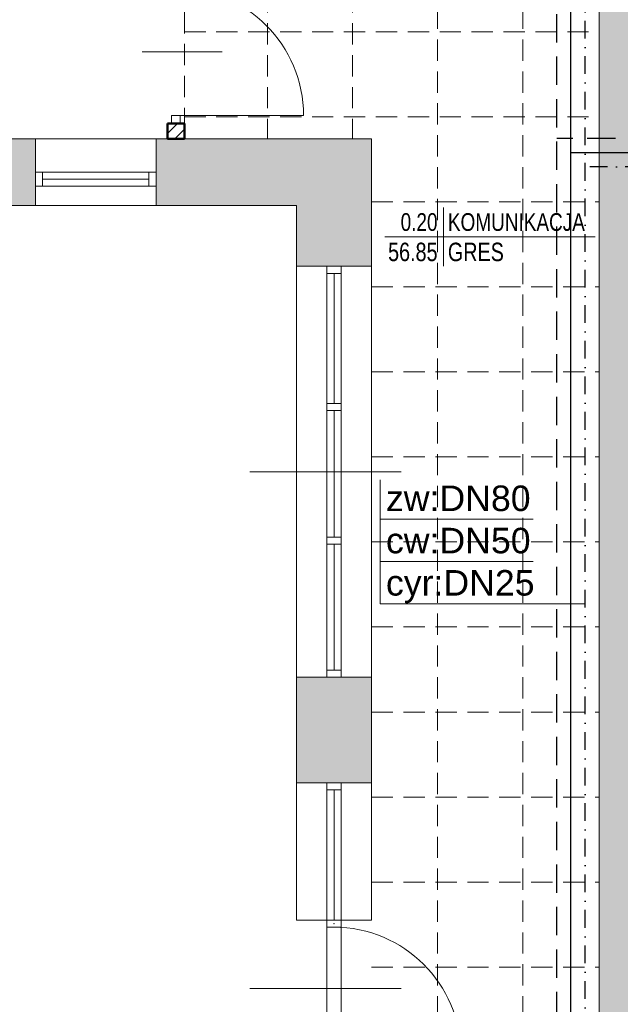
# Model space of a CAD drawing. Header units: millimetres. Extents: x -23540 to 53212, y -37964 to 41185.
# Tile 56 of 203: x -7778 to -7355, y -31093 to -30398. Entities that reach past the tile are written whole.
import ezdxf
from ezdxf.enums import TextEntityAlignment as Align

# ---------------------------------------------------------------- set-up
doc = ezdxf.new("R2010")
doc.units = ezdxf.units.MM
for name, pattern in [('DASHDOT', [1, 0.5, -0.25, 0, -0.25]), ('DASHED', [0.75, 0.5, -0.25]), ('DASHEDX2', [1.5, 1, -0.5])]:
    doc.linetypes.add(name, pattern=pattern)
doc.layers.get('0').update_dxf_attribs({"lineweight": 18})
for name, color, linetype, lineweight in [('BA_met', 7, 'Continuous', 18), ('mm_CWP', 210, 'DASHDOT', 30), ('mm_CWU', 20, 'DASHED', 30), ('mm_woda_opisy', 7, 'Continuous', 13), ('mm_ZWU', 5, 'Continuous', 30), ('PG_PRZERYWANE_ŚREDNIE', 1, 'DASHEDX2', 18), ('PG_WIDOKOWE_CIENKIE', 1, 'Continuous', 18), ('PG_ŚCIANY_DZIAŁOWE', 3, 'Continuous', 18), ('Przemek_okna', 7, 'Continuous', 18)]:
    doc.layers.add(name, color=color, linetype=linetype, lineweight=lineweight)
doc.styles.add('ROMANS', font='bikromsw.shx', dxfattribs={"width": 0.8})
doc.styles.get("Standard").update_dxf_attribs({"font": 'arial.ttf'})

# ---------------------------------------------------------------- blocks, each defined once
blk = doc.blocks.new('bikmet')
blk.add_line((0, 1.65), (0, -1.65))
at = {"style": 'ROMANS', "width": 0.8}
blk.add_attdef('NRPOM', text='', height=1, dxfattribs=at).set_placement((-0.333, 0.333), align=Align.RIGHT)
blk.add_attdef('NWAPOM', (0.25, 0.333), '', height=1, dxfattribs=at)
blk.add_attdef('RAREA', text='', height=1.042, dxfattribs=at).set_placement((-0.333, -0.333), align=Align.TOP_RIGHT)
blk.add_attdef('PODLOGA', text='', height=1.042, dxfattribs=at).set_placement((0.25, -0.333), align=Align.TOP_LEFT)

msp = doc.modelspace()

# ---------------------------------------------------------------- hatches: boundary and pattern name
at = {"layer": 'PG_ŚCIANY_DZIAŁOWE', "true_color": 0x636466, "transparency": 33554610}
h = msp.add_hatch(color=251, dxfattribs=at)
h.dxf.hatch_style = 1
h.paths.add_polyline_path([(-7362.96, -30145.22), (-7357.96, -30145.22), (-7357.96, -30150.72), (-7362.96, -30150.72)])
h.paths.add_polyline_path([(-7369.71, -30049.72), (-7346.21, -30049.72), (-7346.21, -29716.72), (-7306.21, -29716.72), (-7306.21, -29702.72), (-7265.71, -29702.72), (-7265.71, -29645.46), (-7318.71, -29645.46), (-7318.71, -29516.46), (-7369.71, -29516.46)])
h.paths.add_polyline_path([(-7346.21, -30150.72), (-7357.96, -30150.72), (-7357.96, -30145.22), (-7362.96, -30145.22), (-7362.96, -30150.72), (-7369.71, -30150.72), (-7369.71, -31104.46), (-7174.59, -31104.46), (-7174.59, -31144.22), (-7154.71, -31144.22), (-7154.71, -31327.46), (-6869.71, -31327.46), (-6869.71, -31312.46), (-7139.71, -31312.46), (-7139.71, -31104.46), (-6751.71, -31104.46), (-6751.71, -31327.46), (-6712.71, -31327.46), (-6712.71, -31330.46), (-6582.66, -31330.46), (-6543.71, -31330.46), (-6506.79, -31300.46), (-6701.21, -31300.46), (-6701.21, -31079.46), (-7346.21, -31079.46), (-7346.21, -30518.72), (-7164.71, -30518.72), (-7164.71, -30497.22), (-7346.21, -30497.22), (-7346.21, -30314.72), (-7331.21, -30314.72), (-7331.21, -30272.22), (-7346.21, -30272.22)])
h = msp.add_hatch(color=251, dxfattribs=at)
h.dxf.hatch_style = 1
h.paths.add_polyline_path([(-7767.21, -30482.46), (-7825.21, -30482.46), (-7825.21, -30529.46), (-7767.21, -30529.46)])
h = msp.add_hatch(color=251, dxfattribs=at)
h.dxf.hatch_style = 1
h.paths.add_polyline_path([(-7530.21, -30482.46), (-7682.21, -30482.46), (-7682.21, -30529.46), (-7583.21, -30529.46), (-7583.21, -30572.46), (-7530.21, -30572.46)])
h = msp.add_hatch(color=251, dxfattribs=at)
h.dxf.hatch_style = 1
h.paths.add_polyline_path([(-7530.21, -30862.46), (-7583.21, -30862.46), (-7583.21, -30936.96), (-7530.21, -30936.96)])

# ---------------------------------------------------------------- linework, layer by layer
at = {"color": 251, "lineweight": 20, "true_color": 0x636466}
for p, q in [((-7369.71, -30150.72), (-7369.71, -31104.46)), ((-7682.21, -30482.46), (-7674.21, -30482.46))]:
    msp.add_line(p, q, dxfattribs=at)
at = {"color": 251, "true_color": 0x636466, "extrusion": (0, 0, -1)}
for p, q in [((-7635.62, -30421.09), (-7692.11, -30421.09)), ((-7668.21, -30466.09), (-7578.21, -30466.09))]:
    msp.add_line(p, q, dxfattribs=at)
at = {"color": 251, "true_color": 0x636466}
for p, q in [((-7665.21, -30466.09), (-7671.21, -30466.09)), ((-7671.21, -30466.09), (-7671.21, -30471.59)), ((-7671.21, -30471.59), (-7665.21, -30471.59)), ((-7665.21, -30471.59), (-7665.21, -30466.09)), ((-7530.21, -30482.46), (-8364.21, -30482.46)), ((-7767.21, -30529.46), (-7767.21, -30482.46)), ((-7682.21, -30529.46), (-7682.21, -30482.46)), ((-7530.21, -31033.8), (-7530.21, -30482.46)), ((-7682.21, -30505.96), (-7767.21, -30505.96)), ((-7762.21, -30505.96), (-7762.21, -30515.96)), ((-7687.21, -30505.96), (-7687.21, -30515.96)), ((-7687.21, -30510.96), (-7762.21, -30510.96)), ((-7682.21, -30515.96), (-7767.21, -30515.96)), ((-7583.21, -30529.46), (-8317.21, -30529.46)), ((-7583.21, -31033.8), (-7583.21, -30529.46)), ((-7530.21, -30572.46), (-7583.21, -30572.46)), ((-7561.71, -30572.46), (-7561.71, -30862.46)), ((-7551.71, -30572.46), (-7551.71, -30862.46)), ((-7551.71, -30577.46), (-7561.71, -30577.46)), ((-7556.71, -30577.46), (-7556.71, -30669.3)), ((-7561.71, -30669.3), (-7551.71, -30669.3)), ((-7561.71, -30674.3), (-7551.71, -30674.3)), ((-7556.71, -30674.3), (-7556.71, -30763.63)), ((-7561.71, -30763.63), (-7551.71, -30763.63)), ((-7561.71, -30768.63), (-7551.71, -30768.63)), ((-7556.71, -30768.63), (-7556.71, -30857.46)), ((-7551.71, -30857.46), (-7561.71, -30857.46)), ((-7530.21, -30862.46), (-7583.21, -30862.46)), ((-7530.21, -30936.96), (-7583.21, -30936.96)), ((-7561.71, -30936.96), (-7561.71, -31038.8)), ((-7551.71, -30936.96), (-7551.71, -31038.94)), ((-7551.71, -30941.96), (-7561.71, -30941.96)), ((-7556.71, -30941.96), (-7556.71, -31033.8)), ((-7561.71, -31033.8), (-7583.21, -31033.8)), ((-7561.71, -31033.8), (-7551.71, -31033.8)), ((-7551.71, -31033.8), (-7530.21, -31033.8)), ((-7561.71, -31038.8), (-7551.71, -31038.8)), ((-7561.71, -31038.8), (-7561.71, -31128.13)), ((-7551.71, -31038.8), (-7551.71, -31128.13))]:
    msp.add_line(p, q, dxfattribs=at)
at = {"color": 251, "true_color": 0x636466, "extrusion": (0, 0, -1)}
msp.add_arc((7668.21, -30466.09), 90, 90, 180, dxfattribs=at)
at = {"color": 251, "true_color": 0x636466}
msp.add_arc((-7556.71, -31128.13), 89.33, 0, 90, dxfattribs=at)
msp.add_point((-7556.71, -31036.3), dxfattribs=at)
msp.add_point((-7556.71, -31036.3), dxfattribs=at)
msp.add_point((-7556.71, -31036.3), dxfattribs=at)
msp.add_point((-7556.71, -31036.3), dxfattribs=at)
at = {"layer": 'BA_met', "color": 251, "true_color": 0x636466}
msp.add_line((-7520.99, -30551.64), (-7372.61, -30551.64), dxfattribs=at)
at = {"layer": 'mm_CWP', "ltscale": 25}
for p, q in [((-7379.71, -31114.46), (-7379.71, -29998.75)), ((-7188.23, -30502.22), (-7379.71, -30502.22))]:
    msp.add_line(p, q, dxfattribs=at)
at = {"layer": 'mm_CWU', "ltscale": 40}
for p, q in [((-7399.71, -31134.46), (-7399.71, -30018.75)), ((-7208.23, -30482.22), (-7399.71, -30482.22))]:
    msp.add_line(p, q, dxfattribs=at)
at = {"layer": 'mm_woda_opisy'}
for p, q in [((-7524.27, -30810.59), (-7524.27, -30723.19)), ((-7524.27, -30750.94), (-7416.29, -30750.94)), ((-7524.27, -30780.77), (-7416.29, -30780.77)), ((-7524.27, -30810.59), (-7379.71, -30810.64))]:
    msp.add_line(p, q, dxfattribs=at)
at = {"layer": 'mm_ZWU', "ltscale": 100}
for p, q in [((-7389.71, -31124.46), (-7389.71, -30008.75)), ((-7389.71, -30492.22), (-7198.23, -30492.22))]:
    msp.add_line(p, q, dxfattribs=at)
at = {"layer": 'PG_PRZERYWANE_ŚREDNIE', "color": 251, "lineweight": 15, "ltscale": 15, "true_color": 0x636466}
for p, q in [((-7483.71, -29242.46), (-7483.71, -31872.46)), ((-7423.71, -29242.46), (-7423.71, -31872.46)), ((-7603.71, -29703.46), (-7603.71, -30482.46)), ((-7543.71, -29703.46), (-7543.71, -30482.46)), ((-7662.21, -30370.59), (-7662.21, -30471.59)), ((-7662.21, -30370.59), (-7662.21, -30471.59)), ((-7662.21, -30406.96), (-7369.71, -30406.96)), ((-7662.21, -30466.96), (-7369.71, -30466.96)), ((-7530.21, -30526.96), (-7369.71, -30526.96)), ((-7530.21, -30586.96), (-7369.71, -30586.96)), ((-7530.21, -30646.96), (-7369.71, -30646.96)), ((-7530.21, -30706.96), (-7369.71, -30706.96)), ((-7530.21, -30766.96), (-7369.71, -30766.96)), ((-7530.21, -30826.96), (-7369.71, -30826.96)), ((-7530.21, -30886.96), (-7369.71, -30886.96)), ((-7530.21, -30946.96), (-7369.71, -30946.96)), ((-7530.21, -31006.96), (-7369.71, -31006.96)), ((-7530.21, -31066.96), (-7369.71, -31066.96))]:
    msp.add_line(p, q, dxfattribs=at)
at = {"layer": 'PG_WIDOKOWE_CIENKIE', "color": 251, "lineweight": 50, "true_color": 0x636466}
for p, q in [((-7674.21, -30471.59), (-7674.21, -30482.46)), ((-7674.21, -30482.46), (-7674.21, -30471.59)), ((-7674.21, -30471.59), (-7662.21, -30471.59)), ((-7662.21, -30471.59), (-7662.21, -30482.46)), ((-7662.21, -30471.59), (-7662.21, -30482.46)), ((-7662.21, -30482.46), (-7674.21, -30482.46))]:
    msp.add_line(p, q, dxfattribs=at)
at = {"layer": 'PG_WIDOKOWE_CIENKIE', "color": 251, "linetype": 'Continuous', "lineweight": 18, "true_color": 0x636466}
for p, q in [((-7674.21, -30478.8), (-7667.01, -30471.59)), ((-7668.9, -30482.46), (-7662.21, -30475.78))]:
    msp.add_line(p, q, dxfattribs=at)
at = {"layer": 'Przemek_okna', "color": 251, "lineweight": 20, "true_color": 0x636466}
for p, q in [((-7616.12, -30717.46), (-7509.31, -30717.46)), ((-7616.12, -31081.96), (-7509.31, -31081.96))]:
    msp.add_line(p, q, dxfattribs=at)

# ---------------------------------------------------------------- block references
at = {"layer": 'BA_met', "color": 251, "true_color": 0x636466, "xscale": 12.5, "yscale": 12.5, "zscale": 12.5}
msp.add_blockref('bikmet', (-7479.57, -30551.64), dxfattribs=at).add_auto_attribs({'NRPOM': '0.20', 'NWAPOM': 'KOMUNIKACJA', 'RAREA': '56.85', 'PODLOGA': 'GRES'})

# ---------------------------------------------------------------- texts
at = {"layer": 'mm_woda_opisy', "char_height": 18, "width": 263.5284, "attachment_point": 1}
for s, insert in [('zw:DN80', (-7520.11, -30727.16)), ('cw:DN50', (-7520.11, -30756.99)), ('cyr:DN25', (-7520.11, -30786.81))]:
    msp.add_mtext(s, dxfattribs=dict(at, insert=insert))

doc.saveas('drawing.dxf')
